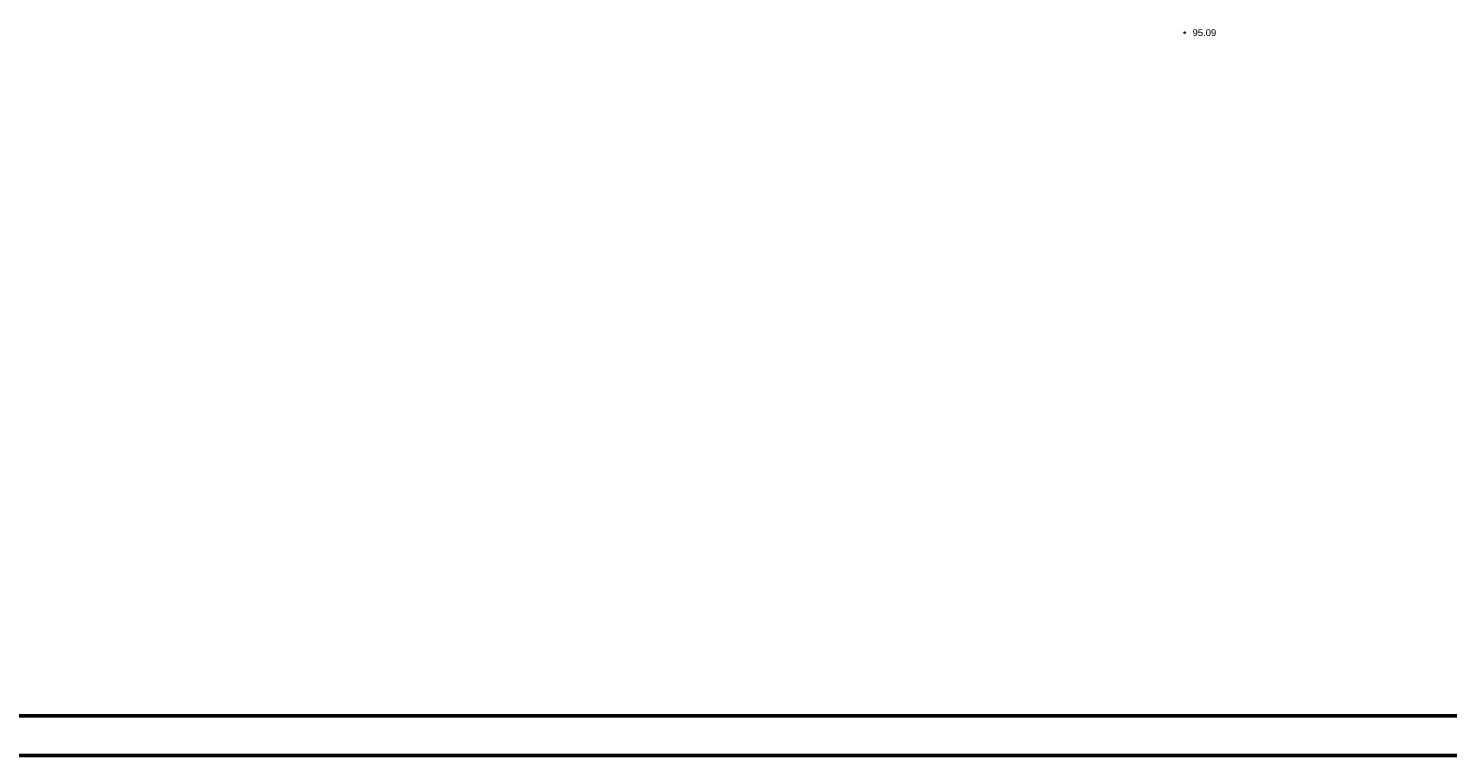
# Model space of a CAD drawing. Header units: millimetres. Extents: x 9396 to 25236, y 15106 to 31102.
# Tile 2 of 256: x 9576 to 9931, y 15486 to 15668. Entities that reach past the tile are written whole.
import ezdxf
from ezdxf.enums import TextEntityAlignment as Align

# ---------------------------------------------------------------- set-up
doc = ezdxf.new("R2010")
doc.units = ezdxf.units.MM
doc.linetypes.add('HIDDEN', pattern=[0.375, 0.25, -0.125])
doc.layers.add('21100200', color=7, linetype='HIDDEN', lineweight=0, true_color=0x800080)
doc.layers.add('Размер', color=6, linetype='Continuous', lineweight=18)
doc.styles.add('F2', font='arial.ttf', dxfattribs={"height": 0.001693})

# ---------------------------------------------------------------- blocks, each defined once
blk = doc.blocks.new('SYMBOL21100200')
at = {"true_color": 0x800080}
h = blk.add_hatch(color=216, dxfattribs=at)
edge = h.paths.add_edge_path()
edge.add_arc((0, 0), 0.1, 0, 360)
at = {"color": 216, "linetype": 'Continuous', "lineweight": 0, "true_color": 0x800080}
blk.add_circle((0, 0), 0.1, dxfattribs=at)

msp = doc.modelspace()

# ---------------------------------------------------------------- linework, layer by layer
at = {"layer": 'Размер', "lineweight": 50}
msp.add_lwpolyline([(12628.19, 17165.05), (9546.77, 17165.05), (9546.77, 15485.79), (12628.19, 15485.79)], close=True, dxfattribs=at)
msp.add_lwpolyline([(12618.19, 17155.05), (9556.77, 17155.05), (9556.77, 15495.79), (12618.19, 15495.79), (12618.19, 17155.05)], dxfattribs=at)

# ---------------------------------------------------------------- block references
at = {"layer": '21100200', "xscale": 2, "yscale": 2, "zscale": 2}
msp.add_blockref('SYMBOL21100200', (9865.24, 15666.82, 190.18), dxfattribs=at)

# ---------------------------------------------------------------- texts
at = {"layer": '21100200', "color": 253, "style": 'F2'}
msp.add_text('95.09', height=1.693, dxfattribs=at).set_placement((9867.24, 15666.82, 190.18), align=Align.MIDDLE_LEFT)

doc.saveas('drawing.dxf')
